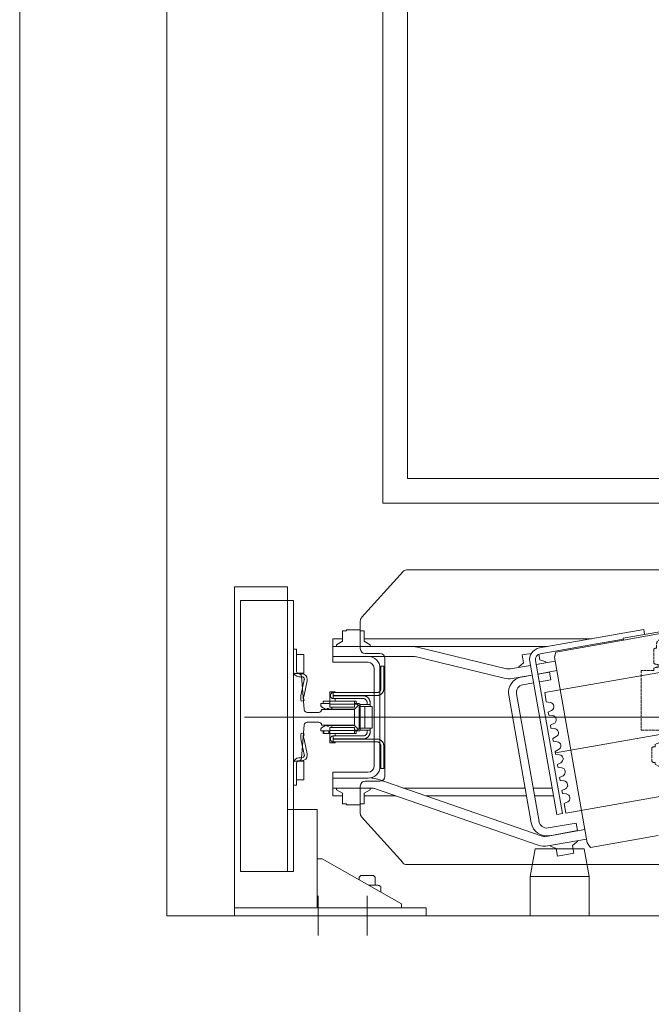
# Model space of a CAD drawing. Header units: millimetres. Extents: x 213386 to 459888, y 74252 to 208052.
# Tile 6 of 256: x 387727 to 388370, y 84917 to 85919. Entities that reach past the tile are written whole.
import ezdxf

# ---------------------------------------------------------------- set-up
doc = ezdxf.new("R2010")
doc.units = ezdxf.units.MM
doc.linetypes.add('ACAD_ISO02W100', pattern=[15, 12, -3])
for name, color, linetype, lineweight in [('DASH_25', 255, 'ACAD_ISO02W100', 0), ('NOVA', 255, 'Continuous', 0), ('NOVÁ TENKÁ', 255, 'Continuous', 0), ('TEXT_35', 255, 'Continuous', 0), ('ŽB', 255, 'Continuous', 0)]:
    doc.layers.add(name, color=color, linetype=linetype, lineweight=lineweight)

# ---------------------------------------------------------------- blocks, each defined once
blk = doc.blocks.new('MX20_Planview')
at = {"layer": 'DASH_25', "ltscale": 0.25}
for p, q in [((58.2, 667), (58.2, 679.8)), ((58.2, 679.8), (119.2, 679.8)), ((119.2, 679.8), (119.2, 626.8)), ((35.4, 664.1), (31.1, 664.1)), ((36.6, 667), (50.9, 667)), ((55.2, 662.7), (52.1, 662.7)), ((56.4, 667), (58.2, 667)), ((130.1, 660.7), (132, 661.7)), ((132, 661.7), (133.6, 665.7)), ((133.6, 665.7), (136, 665.7)), ((136, 667.7), (137.2, 668.9)), ((136, 665.7), (136, 667.7)), ((137.2, 668.9), (150.8, 668.9)), ((150.8, 668.9), (152, 667.7)), ((152, 667.7), (152, 665.7)), ((152, 665.7), (153.6, 665.7)), ((153.6, 665.7), (156, 661.7)), ((156, 661.7), (157.9, 660.7)), ((207.3, 664.7), (213.8, 664.8)), ((209.9, 640.9), (207.3, 664.7)), ((216.8, 637.3), (213.8, 664.8)), ((26.9, 659.9), (26.9, 646.7)), ((130.1, 648), (130.1, 660.7)), ((157.9, 660.7), (157.9, 648)), ((35.4, 642.5), (31.1, 642.5)), ((55.2, 643.9), (52.1, 643.9)), ((122, 646.9), (121.5, 646.4)), ((121.5, 646.4), (121.5, 641.4)), ((132, 646.9), (122, 646.9)), ((132, 646.9), (130.1, 648)), ((157.9, 648), (156, 646.9)), ((156, 646.9), (166, 646.9)), ((166, 646.9), (166.5, 646.4)), ((166.5, 646.4), (166.5, 641.4)), ((36.6, 639.5), (50.9, 639.5)), ((56.4, 639.5), (58.2, 639.5)), ((58.2, 626.8), (58.2, 639.5)), ((121.5, 641.4), (122, 640.9)), ((122, 640.9), (122.6, 640.9)), ((122.6, 630.9), (122.6, 640.9)), ((122.6, 640.9), (122.6, 640.9)), ((166.5, 641.4), (166, 640.9)), ((209.9, 640.9), (166, 640.9)), ((240, 600.6), (216.8, 637.3)), ((85, 626.8), (58.2, 626.8)), ((85, 626.8), (85, 608.9)), ((115.7, 626.8), (115.7, 611.8)), ((119.2, 626.8), (115.7, 626.8)), ((121.4, 630.9), (121.2, 622.6)), ((121.4, 630.9), (122.6, 630.9)), ((122.6, 630.9), (122.6, 630.9)), ((42, 608.9), (85, 608.9)), ((42, 608.9), (42, 601.2)), ((28, 548.9), (29.1, 581.3)), ((260, 548.9), (258.9, 581.3)), ((260, 548.9), (258.9, 581.3)), ((14.2, 543.5), (26.5, 543.5)), ((14.2, 493.5), (14.2, 543.5)), ((26.5, 548.9), (28, 548.9)), ((26.5, 543.5), (26.5, 548.9)), ((261.5, 548.9), (260, 548.9)), ((261.5, 548.9), (260, 548.9)), ((261.5, 543.5), (261.5, 548.9)), ((261.5, 543.5), (268, 543.5)), ((268, -543.5), (268, 543.5)), ((14.2, 493.5), (35.1, 492.9)), ((35.1, 476.7), (35.1, 492.9)), ((47.1, 476.2), (35.6, 476.2)), ((47.1, 473.2), (47.1, 476.2)), ((50, 473.2), (47.1, 473.2)), ((50, 473.2), (50, 471.2)), ((13.8, 423.4), (-37.7, 379.5)), ((-55.9, 233.6), (-55.9, 346)), ((-27.6, 164), (-52.2, 216.7)), ((-30.5, 163.5), (-30.5, 151.5)), ((-27.6, 164), (-30, 164)), ((-22.5, 161.5), (-22.5, 161.5)), ((-30, 151), (-22.5, 151)), ((-22.5, 153.5), (-22.5, 153.5)), ((-22.5, 151), (-22.5, 149)), ((-22.5, 149), (-21.8, 149)), ((-20.9, 99.7), (-20.9, 140.8)), ((-20.9, 101.7), (-20.9, 99.7)), ((-10.9, 89.7), (0, 89.7)), ((0, -89.7), (0, 89.7)), ((-10.9, -89.7), (0, -89.7)), ((-20.9, -101.7), (-20.9, -99.7)), ((-20.9, -99.7), (-20.9, -140.8)), ((-22.5, -149), (-21.8, -149)), ((-22.5, -151), (-22.5, -149)), ((-30.5, -163.5), (-30.5, -151.5)), ((-30, -151), (-22.5, -151)), ((-27.6, -164), (-52.2, -216.7)), ((-27.6, -164), (-30, -164)), ((-55.9, -233.6), (-55.9, -346)), ((13.8, -423.4), (-37.7, -379.5)), ((35, -492.9), (35, -476.7)), ((35.5, -476.2), (47, -476.2)), ((47, -473.2), (50, -473.2)), ((47, -473.2), (47, -476.2)), ((50, -473.2), (50, -471.2)), ((14.2, -493.5), (35, -492.9)), ((14.2, -543.5), (14.2, -493.5)), ((14.2, -543.5), (26.5, -543.5)), ((26.5, -543.5), (26.5, -548.9)), ((26.5, -548.9), (28, -548.9)), ((28, -548.9), (29.1, -581.3)), ((260, -548.9), (258.9, -581.3)), ((260, -548.9), (258.9, -581.3)), ((261.5, -548.9), (260, -548.9)), ((261.5, -548.9), (260, -548.9)), ((261.5, -543.5), (261.5, -548.9)), ((261.5, -543.5), (268, -543.5)), ((42, -608.9), (42, -601.2)), ((245.1, -599.6), (238.1, -601.9)), ((42, -608.9), (85, -608.9)), ((85, -613.1), (85, -608.9)), ((85, -626.8), (85, -608.9)), ((236, -627.9), (236, -604.8)), ((238, -601.9), (238, -601.9)), ((58.2, -626.8), (58.2, -639.5)), ((85, -626.8), (58.2, -626.8)), ((121.3, -626.8), (119.2, -626.8)), ((119.2, -679.8), (119.2, -626.8)), ((121.4, -630.9), (121.3, -626.8)), ((122.6, -630.9), (121.4, -630.9)), ((122.6, -630.9), (122.6, -640.9)), ((224, -625.9), (217.4, -636.3)), ((236, -627.9), (226, -627.9)), ((236, -627.9), (226, -627.9)), ((36.6, -639.5), (50.9, -639.5)), ((56.4, -639.5), (58.2, -639.5)), ((121.5, -641.4), (122, -640.9)), ((121.5, -646.4), (121.5, -641.4)), ((122.6, -640.9), (122, -640.9)), ((166.5, -641.4), (166, -640.9)), ((209, -640.9), (166, -640.9)), ((166.5, -646.4), (166.5, -641.4)), ((26.9, -646.7), (26.9, -659.9)), ((35.4, -642.5), (31.1, -642.5)), ((55.2, -643.9), (52.1, -643.9)), ((122, -646.9), (121.5, -646.4)), ((132, -646.9), (122, -646.9)), ((132, -646.9), (130.1, -648)), ((132, -646.9), (130.1, -648)), ((132, -646.9), (130.1, -648)), ((132, -646.9), (130.1, -648)), ((132, -646.9), (130.1, -648)), ((132, -646.9), (130.1, -648)), ((132, -646.9), (130.1, -648)), ((130.1, -648), (130.1, -660.7)), ((130.1, -648), (130.1, -660.7)), ((130.1, -648), (130.1, -660.7)), ((130.1, -648), (130.1, -660.7)), ((130.1, -648), (130.1, -660.7)), ((130.1, -648), (130.1, -660.7)), ((130.1, -648), (130.1, -660.7)), ((157.9, -648), (156, -646.9)), ((156, -646.9), (165.6, -646.9)), ((157.9, -648), (156, -646.9)), ((157.9, -648), (156, -646.9)), ((157.9, -648), (156, -646.9)), ((157.9, -648), (156, -646.9)), ((157.9, -660.7), (157.9, -648)), ((157.9, -660.7), (157.9, -648)), ((157.9, -660.7), (157.9, -648)), ((157.9, -660.7), (157.9, -648)), ((157.9, -660.7), (157.9, -648)), ((166, -646.9), (166.5, -646.4)), ((130.1, -660.7), (132, -661.7)), ((130.1, -660.7), (132, -661.7)), ((130.1, -660.7), (132, -661.7)), ((130.1, -660.7), (132, -661.7)), ((130.1, -660.7), (132, -661.7)), ((130.1, -660.7), (132, -661.7)), ((130.1, -660.7), (132, -661.7)), ((156, -661.7), (157.9, -660.7)), ((156, -661.7), (157.9, -660.7)), ((156, -661.7), (157.9, -660.7)), ((156, -661.7), (157.9, -660.7)), ((156, -661.7), (157.9, -660.7)), ((35.4, -664.1), (31.1, -664.1)), ((36.6, -667), (50.9, -667)), ((55.2, -662.7), (52.1, -662.7)), ((56.4, -667), (58.2, -667)), ((58.2, -667), (58.2, -679.8)), ((132, -661.7), (133.6, -665.7)), ((132, -661.7), (133.6, -665.7)), ((132, -661.7), (133.6, -665.7)), ((132, -661.7), (133.6, -665.7)), ((132, -661.7), (133.6, -665.7)), ((132, -661.7), (133.6, -665.7)), ((132, -661.7), (133.6, -665.7)), ((133.6, -665.7), (136, -665.7)), ((133.6, -665.7), (136, -665.7)), ((133.6, -665.7), (136, -665.7)), ((133.6, -665.7), (136, -665.7)), ((133.6, -665.7), (136, -665.7)), ((133.6, -665.7), (136, -665.7)), ((133.6, -665.7), (136, -665.7)), ((136, -665.7), (136, -667.7)), ((136, -665.7), (136, -667.7)), ((136, -665.7), (136, -667.7)), ((136, -665.7), (136, -667.7)), ((136, -665.7), (136, -667.7)), ((136, -665.7), (136, -667.7)), ((136, -667.7), (137.2, -668.9)), ((136, -667.7), (137.2, -668.9)), ((136, -667.7), (137.2, -668.9)), ((136, -667.7), (137.2, -668.9)), ((136, -667.7), (137.2, -668.9)), ((136, -667.7), (137.2, -668.9)), ((137.2, -668.9), (150.8, -668.9)), ((137.2, -668.9), (150.8, -668.9)), ((137.2, -668.9), (150.8, -668.9)), ((137.2, -668.9), (150.8, -668.9)), ((137.2, -668.9), (150.8, -668.9)), ((137.2, -668.9), (139.4, -668.9)), ((150.8, -668.9), (152, -667.7)), ((150.8, -668.9), (152, -667.7)), ((150.8, -668.9), (152, -667.7)), ((150.8, -668.9), (152, -667.7)), ((150.8, -668.9), (152, -667.7)), ((152, -665.7), (153.6, -665.7)), ((152, -667.7), (152, -665.7)), ((152, -667.7), (152, -665.7)), ((152, -667.7), (152, -665.7)), ((152, -667.7), (152, -665.7)), ((152, -667.7), (152, -665.7)), ((152, -665.7), (153.6, -665.7)), ((152, -665.7), (153.6, -665.7)), ((152, -665.7), (153.6, -665.7)), ((152, -665.7), (153.6, -665.7)), ((153.6, -665.7), (156, -661.7)), ((153.6, -665.7), (156, -661.7)), ((153.6, -665.7), (156, -661.7)), ((153.6, -665.7), (156, -661.7)), ((153.6, -665.7), (156, -661.7)), ((58.2, -679.8), (119.2, -679.8))]:
    blk.add_line(p, q, dxfattribs=at)
for centre, radius, start, end in [((31.1, 659.9), 4.2, 90, 180), ((40.6, 663.6), 5.25, 139.1176, 174.8153), ((46.9, 663.6), 5.25, 349.8415, 40.8824), ((60.3, 663.6), 5.25, 139.1176, 190.1585), ((31.1, 646.7), 4.2, 180, 270), ((40.6, 643), 5.25, 185.1847, 220.8824), ((46.9, 643), 5.25, 319.1176, 10.1585), ((60.3, 643), 5.25, 169.8415, 220.8824), ((107.2, 622.9), 14, 307.3916, 360), ((49.1, 580.6), 20, 117.1987, 178), ((39, 601.2), 3, 288.0343, 360), ((238.9, 580.6), 20, 2, 86.8412), ((-77.4, 530.1), 140.3, 310.542, 335.2076), ((35.6, 476.7), 0.5, 180, 270), ((-15.9, 346), 40, 122.8982, 180), ((-15.9, 233.6), 40, 180, 205), ((-30, 163.5), 0.5, 90, 180), ((-30, 151.5), 0.5, 180, 270), ((-60.9, 140.8), 40, 0, 11.8522), ((-10.9, 99.7), 10, 180, 270), ((-10.9, -99.7), 10, 90, 180), ((-60.9, -140.8), 40, 348.1478, 0), ((-30, -151.5), 0.5, 90, 180), ((-30, -163.5), 0.5, 180, 270), ((-15.9, -233.6), 40, 155, 180), ((-15.9, -346), 40, 180, 237.1018), ((-77.4, -530.1), 140.3, 24.7924, 49.458), ((35.5, -476.7), 0.5, 90, 180), ((49.1, -580.6), 20, 182, 242.8013), ((238.9, -580.6), 20, 288.0343, 358), ((238.9, -580.6), 20, 288.0343, 358), ((39, -601.2), 3, 360, 71.9657), ((239, -604.8), 3, 108.0343, 180), ((226, -625.9), 2, 179.4199, 270), ((40.6, -643), 5.25, 139.1176, 174.8153), ((46.9, -643), 5.25, 349.8415, 40.8824), ((60.3, -643), 5.25, 139.1176, 190.1585), ((209, -630.9), 10, 270, 327.6863), ((31.1, -646.7), 4.2, 90, 180), ((31.1, -659.9), 4.2, 180, 270), ((40.6, -663.6), 5.25, 185.1847, 220.8824), ((46.9, -663.6), 5.25, 319.1176, 10.1585), ((60.3, -663.6), 5.25, 169.8415, 220.8824)]:
    blk.add_arc(centre, radius, start, end, dxfattribs=at)
blk = doc.blocks.new('ev výtah')
at = {"layer": 'NOVÁ TENKÁ'}
for p, q in [((28490.4, 13192.4), (28490.4, 13192.4)), ((28490.4, 13123.4), (28490.4, 12928.4)), ((28490.4, 13123.4), (28498.4, 13123.4)), ((28498.4, 13123.4), (28498.4, 13039.4)), ((28498.4, 13123.4), (28825.4, 13123.4)), ((28498.4, 13123.4), (28498.4, 12983.4)), ((28825.4, 13117.4), (28825.4, 13123.4)), ((28811.4, 13117.4), (28535.4, 13117.4)), ((28535.4, 13117.4), (28535.4, 13063.4)), ((28692.4, 13113.4), (28692.4, 12069.4)), ((28811.4, 13063.4), (28811.4, 13117.4)), ((28825.4, 13117.4), (28825.4, 13069.4)), ((28692.4, 13035.8), (28692.4, 13098)), ((28811.4, 13069.4), (28535.4, 13069.4)), ((28811.4, 13063.4), (28535.4, 13063.4)), ((28598.4, 13039.4), (28598.4, 13069.4)), ((28825.4, 13069.4), (28598.4, 13069.4)), ((28761.4, 13069.4), (28613.4, 13069.4)), ((28623.2, 13060.4), (28623.2, 13063.4)), ((28761.7, 13060.4), (28761.7, 13063.4)), ((28623.2, 13060.4), (28645.7, 13060.4)), ((28645.7, 13060.4), (28628.7, 13060.4)), ((28628.7, 13060.4), (28628.7, 13053)), ((28628.7, 13053), (28638.2, 13053)), ((28638.2, 13053), (28647.7, 13053)), ((28647.7, 13053), (28647.7, 13059.4)), ((28648.2, 13057.9), (28648.2, 13054.9)), ((28651.2, 13057.9), (28651.2, 13054.9)), ((28654.4, 13052.5), (28668.9, 13055.6)), ((28655.3, 13049.6), (28669.8, 13052.7)), ((28676.2, 13055.6), (28675.5, 13052.7)), ((28708.7, 13055.6), (28709.4, 13052.7)), ((28729.6, 13049.6), (28715.1, 13052.7)), ((28730.5, 13052.5), (28716, 13055.6)), ((28733.7, 13057.9), (28733.7, 13054.9)), ((28736.7, 13057.9), (28736.7, 13054.9)), ((28737.2, 13053), (28737.2, 13059.4)), ((28746.7, 13053), (28737.2, 13053)), ((28761.7, 13060.4), (28739.2, 13060.4)), ((28739.2, 13060.4), (28756.2, 13060.4)), ((28756.2, 13053), (28746.7, 13053)), ((28756.2, 13060.4), (28756.2, 13053)), ((28510.8, 13038.4), (28470.1, 13038.4)), ((28498.4, 13039.4), (28548.4, 13039.4)), ((28548.4, 13034.4), (28502.4, 12953.4)), ((28548.4, 13039.4), (28598.4, 13039.4)), ((28548.4, 13034.4), (28548.4, 13039.2)), ((28620.4, 13023.4), (28612.4, 13023.4)), ((28612.4, 13023.4), (28612.4, 13013.4)), ((28620.4, 13023.4), (28636.4, 13023.4)), ((28620.4, 13023.4), (28620.4, 12984.1)), ((28630.4, 13023.4), (28630.4, 12987.4)), ((28636.4, 13023.4), (28636.4, 12987.4)), ((28764.4, 13023.4), (28748.4, 13023.4)), ((28748.4, 12987.4), (28748.4, 13023.4)), ((28754.4, 12987.4), (28754.4, 13023.4)), ((28754.4, 12987.4), (28754.4, 13023.4)), ((28764.4, 13023.4), (28772.4, 13023.4)), ((28764.4, 12805), (28764.4, 13023.4)), ((28764.4, 13023.4), (28764.4, 12941.8)), ((28772.4, 13013.4), (28772.4, 13023.4)), ((28615.1, 13013.4), (28604.4, 13013.4)), ((28604.4, 13009.3), (28604.4, 13013.4)), ((28615.1, 13013.4), (28618.7, 13019.7)), ((28618.7, 13019.7), (28620.4, 13019.7)), ((28766.2, 13019.7), (28764.4, 13019.7)), ((28769.8, 13013.4), (28766.2, 13019.7)), ((28780.4, 13013.4), (28769.8, 13013.4)), ((28780.4, 13009.3), (28780.4, 13013.4)), ((28604.4, 13009.3), (28603.4, 13009.3)), ((28603.4, 12995.5), (28603.4, 13009.3)), ((28780.4, 13009.3), (28781.4, 13009.3)), ((28781.4, 12995.5), (28781.4, 13009.3)), ((28529.7, 12996.4), (28526.9, 12996.4)), ((28531.3, 12994.8), (28529.7, 12996.4)), ((28531.3, 12988.4), (28531.3, 12994.8)), ((28591, 12994.1), (28544.1, 12951.9)), ((28594.4, 12995.4), (28622.4, 12995.4)), ((28604.4, 12995.5), (28603.4, 12995.5)), ((28604.4, 12991.4), (28604.4, 12995.5)), ((28762.4, 12995.4), (28790.5, 12995.4)), ((28780.4, 12995.5), (28781.4, 12995.5)), ((28780.4, 12995.5), (28780.4, 12991.4)), ((28840.8, 12951.9), (28793.9, 12994.1)), ((28510.8, 12988.4), (28470.1, 12988.4)), ((28498.4, 12983.4), (28498.4, 12928.4)), ((28521.4, 12980.4), (28521.4, 12986.9)), ((28531.3, 12982), (28531.3, 12988.4)), ((28604.4, 12991.4), (28615.1, 12991.4)), ((28612.4, 12959.3), (28612.4, 12991.4)), ((28615.1, 12991.4), (28618.7, 12985.2)), ((28618.7, 12985.2), (28620.4, 12985.2)), ((28627.4, 12990.4), (28627.4, 12975.4)), ((28754.4, 12987.4), (28754.4, 12941.8)), ((28757.4, 12975.4), (28757.4, 12990.4)), ((28766.2, 12985.2), (28764.4, 12985.2)), ((28769.8, 12991.4), (28766.2, 12985.2)), ((28780.4, 12991.4), (28769.8, 12991.4)), ((28772.4, 12759.7), (28772.4, 12991.4)), ((28514.4, 12974.6), (28520.1, 12974.6)), ((28521.4, 12980.4), (28529.7, 12980.4)), ((28521.4, 12978), (28521.4, 12980.4)), ((28529.7, 12980.4), (28531.3, 12982)), ((28619.9, 12980.8), (28562.2, 12814.3)), ((28629.3, 12977.5), (28571.6, 12811)), ((28642.4, 12981.4), (28692.4, 12981.4)), ((28642.4, 12975.4), (28692.4, 12975.4)), ((28692.4, 12981.4), (28742.4, 12981.4)), ((28692.4, 12975.4), (28742.4, 12975.4)), ((31110.4, 12972.4), (28910.4, 12972.4)), ((28910.4, 12972.4), (28910.4, 11297.4)), ((28752.4, 12970.4), (28632.4, 12970.4)), ((28542.4, 12948.2), (28542.4, 12234.6)), ((28620.4, 12951.9), (28620.4, 12827.5)), ((28842.4, 12234.6), (28842.4, 12948.2)), ((31085.4, 12947.4), (28935.4, 12947.4)), ((28935.4, 12947.4), (28935.4, 11297.4)), ((28754.2, 12939.4), (28732.1, 12848.8)), ((28763.9, 12937.1), (28741.8, 12846.4)), ((28490.4, 12928.4), (28498.4, 12928.4)), ((28612.4, 12928.8), (28612.4, 12826.1)), ((28714.9, 12844.1), (28584.9, 12821.2)), ((28745.3, 12822.1), (28741.7, 12842.3)), ((28716.3, 12836.3), (28586.3, 12813.3)), ((28735.4, 12820.3), (28731.9, 12840.6)), ((28743.2, 12833.9), (28743.9, 12834)), ((28743.9, 12834), (28748, 12829.2)), ((28593.5, 12795.3), (28749.1, 12822.8)), ((28727.5, 12818.9), (28725.5, 12829.8)), ((28735.3, 12820.3), (28733.4, 12831.2)), ((28734.8, 12823.3), (28734.9, 12823.4)), ((28755.9, 12830.6), (28748, 12829.2)), ((28755.9, 12830.6), (28757.5, 12821.1)), ((28594.6, 12789.4), (28750.2, 12816.9)), ((28612.4, 12818), (28612.4, 12798.7)), ((28620.4, 12819.4), (28620.4, 12800.1)), ((28730.6, 12801.2), (28728.5, 12813)), ((28736.4, 12814.4), (28738.5, 12802.6)), ((28739.9, 12795.2), (28736.5, 12814.4)), ((28736.6, 12813.4), (28736.7, 12813.4)), ((28749.7, 12797), (28746.3, 12816.2)), ((28750.9, 12812.4), (28748.8, 12806.5)), ((28750.9, 12812.4), (28756.7, 12813.4)), ((28757.1, 12812), (28766.8, 12756.8)), ((28763, 12813), (28781.8, 12706.7)), ((28561.1, 12801.8), (28558.9, 12795.8)), ((28561.1, 12801.8), (28561.8, 12801.9)), ((28561.4, 12804.3), (28568.3, 12765)), ((28571.2, 12806), (28578.2, 12766.7)), ((28577, 12774.1), (28571.9, 12802.7)), ((28579.8, 12804.1), (28584.8, 12775.5)), ((28694.2, 12799.6), (28694.7, 12803.5)), ((28697.6, 12804), (28694.7, 12803.5)), ((28697.6, 12804), (28699.4, 12800.5)), ((28707.5, 12801.9), (28708, 12805.9)), ((28717.5, 12807.5), (28708, 12805.9)), ((28790, 12396.9), (28717.5, 12807.5)), ((28730.6, 12801.2), (28738.5, 12802.6)), ((28748.1, 12806.3), (28748.8, 12806.5)), ((28558.9, 12795.8), (28551, 12794.4)), ((28554, 12777.7), (28551, 12794.4)), ((28564.5, 12764.3), (28753.6, 12797.7)), ((28593.5, 12795.3), (28594.6, 12789.4)), ((28627.7, 12787.9), (28628.2, 12791.8)), ((28631.1, 12792.3), (28628.2, 12791.8)), ((28631.1, 12792.3), (28632.9, 12788.8)), ((28641, 12790.2), (28641.5, 12794.1)), ((28644.4, 12794.6), (28641.5, 12794.1)), ((28644.4, 12794.6), (28646.2, 12791.1)), ((28654.3, 12792.5), (28654.8, 12796.5)), ((28657.7, 12797), (28654.8, 12796.5)), ((28657.7, 12797), (28659.5, 12793.5)), ((28667.6, 12794.9), (28668.1, 12798.8)), ((28671, 12799.3), (28668.1, 12798.8)), ((28671, 12799.3), (28672.8, 12795.8)), ((28680.9, 12797.2), (28681.4, 12801.2)), ((28684.3, 12801.7), (28681.4, 12801.2)), ((28684.3, 12801.7), (28686.1, 12798.2)), ((28753.6, 12797.7), (28758.9, 12796.1)), ((28758.9, 12796.1), (28771.1, 12727.1)), ((28575, 12784.9), (28575.1, 12784.9)), ((28604.5, 12787.6), (28594.9, 12785.9)), ((28667.3, 12375.3), (28594.9, 12785.9)), ((28604.5, 12787.6), (28606.3, 12784.1)), ((28614.4, 12785.5), (28614.9, 12789.5)), ((28617.8, 12790), (28614.9, 12789.5)), ((28617.8, 12790), (28619.6, 12786.4)), ((28561.9, 12779.1), (28554, 12777.7)), ((28561.9, 12779.1), (28565.9, 12774.2)), ((28565.9, 12774.2), (28566.7, 12774.3)), ((28584.8, 12775.5), (28577, 12774.1)), ((28560, 12761), (28564.5, 12764.3)), ((28572.1, 12692), (28560, 12761)), ((28766.8, 12756.8), (28772.1, 12727.3)), ((28773, 12727.5), (28771.1, 12727.1)), ((28771.1, 12727.1), (28812.7, 12490.8)), ((28773, 12727.5), (28814.7, 12491.1)), ((28781.8, 12706.7), (28776.9, 12705.8))]:
    blk.add_line(p, q, dxfattribs=at)
at = {"layer": 'NOVÁ TENKÁ', "ltscale": 3}
for p, q in [((28736.9, 13063.4), (28647.9, 13063.4)), ((28647.9, 13063.4), (28647.9, 13058.2)), ((28736.9, 13058.2), (28736.9, 13063.4)), ((28650.7, 13055.2), (28684.7, 13052.6)), ((28700.2, 13052.6), (28734.2, 13055.2)), ((28687.4, 13049.6), (28687.4, 13037.8)), ((28697.4, 13037.8), (28697.4, 13049.6)), ((28684.5, 13034.8), (28684.5, 13034.8)), ((28684.5, 13034.8), (28684.5, 13001.4)), ((28700.4, 13001.4), (28700.4, 13034.8)), ((28700.4, 13034.8), (28700.4, 13034.8)), ((28684.5, 13001.4), (28700.4, 13001.4))]:
    blk.add_line(p, q, dxfattribs=at)
at = {"layer": 'NOVÁ TENKÁ', "ltscale": 0.33}
for p, q in [((28692.4, 13001.4), (28692.4, 12181.4)), ((28728.7, 12386.1), (28656.2, 12796.7))]:
    blk.add_line(p, q, dxfattribs=at)
at = {"layer": 'NOVÁ TENKÁ', "ltscale": 0.25}
for p, q in [((28558.4, 12817.4), (28530.4, 12822.4)), ((28558.4, 12817.4), (28558.4, 12767.4)), ((28558.4, 12767.4), (28530.4, 12762.4))]:
    blk.add_line(p, q, dxfattribs=at)
at = {"layer": 'NOVÁ TENKÁ'}
for points in [[(28498.4, 13049.4), (28498.4, 12953.4), (28502.4, 12953.4)], [(28675.9, 13033.4), (28678.5, 13033.4)], [(28675.9, 13026.5), (28675.9, 13033.4)], [(28675.9, 13032.4), (28678.5, 13032.4)], [(28678.5, 13035.5), (28680.8, 13035.5)], [(28678.5, 13035.5), (28678.5, 13033.4)], [(28678.5, 13033.4), (28678.5, 13026.5)], [(28681.7, 13034.9), (28681.5, 13035.1), (28681.4, 13035.3), (28681.1, 13035.4), (28680.8, 13035.5)], [(28681.7, 13034.9), (28684, 13030.7)], [(28700.8, 13030.7), (28703.2, 13034.9)], [(28704, 13035.5), (28703.8, 13035.4), (28703.5, 13035.3), (28703.3, 13035.1), (28703.2, 13034.9)], [(28704, 13035.5), (28706.4, 13035.5)], [(28706.4, 13035.5), (28706.4, 13033.4)], [(28706.4, 13033.4), (28709, 13033.4)], [(28706.4, 13026.5), (28706.4, 13033.4)], [(28709, 13033.4), (28709, 13026.5)], [(28681.9, 13026.5), (28666.5, 13026.5)], [(28666.5, 13026.5), (28666.5, 13020.9)], [(28670.3, 13025.9), (28670.1, 13025.9), (28669.7, 13025.8), (28669.5, 13025.8), (28669.2, 13025.7), (28668.9, 13025.6), (28668.7, 13025.4), (28668.4, 13025.2), (28668.2, 13025), (28668, 13024.9), (28667.9, 13024.6), (28667.7, 13024.3), (28667.6, 13024.1), (28667.4, 13023.8), (28667.4, 13023.5), (28667.3, 13023.2), (28667.3, 13022.9)], [(28670.3, 13022.9), (28667.3, 13022.9)], [(28667.3, 13022.9), (28667.3, 12978.5)], [(28673.4, 13022.9), (28673.4, 13023.2), (28673.3, 13023.5), (28673.3, 13023.8), (28673.2, 13024.1), (28673.1, 13024.3), (28672.9, 13024.6), (28672.7, 13024.9), (28672.5, 13025), (28672.3, 13025.2), (28672.1, 13025.4), (28671.8, 13025.6), (28671.6, 13025.7), (28671.3, 13025.8), (28671, 13025.8), (28670.7, 13025.9), (28670.3, 13025.9)], [(28670.3, 13022.9), (28670.3, 12978.5)], [(28670.4, 13022.9), (28670.3, 13022.9)], [(28670.3, 13022.9), (28670.3, 13022.9)], [(28670.4, 13022.9), (28673.4, 13022.9)], [(28670.4, 12992.4), (28670.4, 13022.9)], [(28673.4, 12992.4), (28673.4, 13022.9)], [(28675.9, 13027.5), (28678.5, 13027.5)], [(28675.9, 13001.4), (28675.9, 13026.5)], [(28679, 13001.4), (28679, 13026.5)], [(28681.9, 13026.5), (28681.9, 13001.4)], [(28684.2, 13024.4), (28681.9, 13024.4)], [(28683.4, 13028.4), (28683.5, 13028.8), (28683.7, 13029)], [(28683.7, 13027.8), (28683.5, 13028.1), (28683.4, 13028.4)], [(28683.7, 13029), (28683.9, 13029.2), (28684.1, 13029.4), (28684.2, 13029.6), (28684.2, 13029.9)], [(28684.2, 13027), (28684.2, 13027.3), (28684.1, 13027.4), (28683.9, 13027.7), (28683.7, 13027.8)], [(28684.2, 13030.2), (28684.2, 13030.4), (28684, 13030.7)], [(28684.2, 13030.2), (28684.2, 13029.9)], [(28684.2, 13027), (28684.2, 13001.4)], [(28700.8, 13030.7), (28700.7, 13030.4), (28700.7, 13030.2)], [(28700.7, 13029.9), (28700.7, 13030.2)], [(28700.7, 13029.9), (28700.7, 13029.6), (28700.8, 13029.4), (28701, 13029.2), (28701.1, 13029)], [(28701.1, 13027.8), (28701, 13027.7), (28700.8, 13027.4), (28700.7, 13027.3), (28700.7, 13027)], [(28700.7, 13001.4), (28700.7, 13027)], [(28702.9, 13024.4), (28700.7, 13024.4)], [(28701.4, 13028.4), (28701.3, 13028.8), (28701.1, 13029)], [(28701.1, 13027.8), (28701.3, 13028.1), (28701.4, 13028.4)], [(28702.9, 13026.5), (28718.4, 13026.5)], [(28702.9, 13001.4), (28702.9, 13026.5)], [(28705.8, 13026.5), (28705.8, 13001.4)], [(28709, 13026.5), (28709, 13001.4)], [(28714.4, 13025.9), (28714.2, 13025.9), (28713.8, 13025.8), (28713.6, 13025.8), (28713.3, 13025.7), (28713, 13025.6), (28712.8, 13025.4), (28712.5, 13025.2), (28712.3, 13025), (28712.2, 13024.9), (28712, 13024.6), (28711.8, 13024.3), (28711.7, 13024.1), (28711.5, 13023.8), (28711.5, 13023.5), (28711.4, 13023.2), (28711.4, 13022.9)], [(28711.4, 13022.9), (28711.4, 12992.4)], [(28714.4, 13022.9), (28711.4, 13022.9)], [(28717.5, 13022.9), (28717.5, 13023.2), (28717.4, 13023.5), (28717.4, 13023.8), (28717.3, 13024.1), (28717.2, 13024.3), (28717, 13024.6), (28716.8, 13024.9), (28716.7, 13025), (28716.4, 13025.2), (28716.2, 13025.4), (28715.9, 13025.6), (28715.7, 13025.7), (28715.4, 13025.8), (28715.1, 13025.8), (28714.8, 13025.9), (28714.4, 13025.9)], [(28714.4, 13022.9), (28714.4, 12992.4)], [(28714.5, 13022.9), (28714.4, 13022.9)], [(28714.4, 13022.9), (28714.4, 13022.9)], [(28714.5, 12978.5), (28714.5, 13022.9)], [(28714.5, 13022.9), (28717.5, 13022.9)], [(28717.5, 12978.5), (28717.5, 13022.9)], [(28718.4, 13020.9), (28718.4, 13026.5)], [(28666.5, 13020.9), (28667.3, 13020.9)], [(28670.3, 13020.9), (28670.4, 13020.9)], [(28673.4, 13020.9), (28675.9, 13020.9)], [(28709, 13020.9), (28711.4, 13020.9)], [(28714.4, 13020.9), (28714.5, 13020.9)], [(28717.5, 13020.9), (28718.4, 13020.9)], [(28670.4, 12992.4), (28670.4, 12992.1), (28670.4, 12991.7), (28670.5, 12991.4), (28670.6, 12991), (28670.6, 12990.6), (28670.8, 12990.4), (28670.9, 12990), (28671, 12989.7), (28671.1, 12989.4), (28671.3, 12989.1), (28671.4, 12988.8), (28671.7, 12988.5), (28671.8, 12988.3), (28672, 12988), (28672.3, 12987.7), (28672.5, 12987.5), (28672.7, 12987.3), (28673, 12987), (28673.3, 12986.9), (28673.5, 12986.6), (28673.8, 12986.4), (28674.1, 12986.2), (28674.4, 12986.1), (28674.7, 12986), (28675, 12985.9), (28675.4, 12985.7), (28675.7, 12985.6), (28676, 12985.6), (28676.3, 12985.5), (28676.7, 12985.4), (28677, 12985.4), (28677.4, 12985.4)], [(28673.4, 12992.4), (28673.4, 12992.1), (28673.5, 12991.6), (28673.6, 12991.3), (28673.8, 12990.9), (28673.9, 12990.6), (28674.1, 12990.2), (28674.3, 12989.9), (28674.6, 12989.6), (28674.8, 12989.3), (28675.2, 12989.1), (28675.5, 12988.9), (28675.9, 12988.7), (28676.3, 12988.6), (28676.6, 12988.5), (28677, 12988.4), (28677.4, 12988.4)], [(28681.9, 13001.4), (28675.9, 13001.4)], [(28675.9, 12999.5), (28675.9, 13001.4)], [(28675.9, 12999.5), (28678.5, 12999.5)], [(28678.5, 13001.4), (28678.5, 12999.5)], [(28678.5, 12997.4), (28678.5, 12999.5)], [(28678.5, 12999.5), (28681.5, 12995.4)], [(28678.5, 12997.4), (28678.5, 12997), (28678.5, 12996.6), (28678.8, 12996.3), (28679, 12996), (28679.3, 12995.8), (28679.7, 12995.6), (28680, 12995.5), (28680.4, 12995.4)], [(28679.2, 12998.4), (28679.2, 13001.4)], [(28679.4, 12995.7), (28679.4, 12993)], [(28679.4, 12985.4), (28679.4, 12992.9)], [(28680, 12997.3), (28684.2, 13001.4)], [(28680.4, 12995.4), (28681.5, 12995.4)], [(28680.7, 12996.5), (28704.2, 12996.5)], [(28681.5, 12983.4), (28681.5, 12995.4)], [(28681.5, 12995.4), (28703.4, 12995.4)], [(28684.2, 13001.4), (28700.7, 13001.4)], [(28700.7, 13001.4), (28704.8, 12997.3)], [(28709, 13001.4), (28702.9, 13001.4)], [(28703.4, 12995.4), (28706.4, 12999.5)], [(28703.4, 12995.4), (28703.4, 12983.4)], [(28703.4, 12995.4), (28704.4, 12995.4)], [(28704.4, 12995.4), (28704.8, 12995.5), (28705.2, 12995.6), (28705.5, 12995.8), (28705.9, 12996), (28706.1, 12996.3), (28706.2, 12996.6), (28706.4, 12997), (28706.4, 12997.4)], [(28705.4, 12993), (28705.4, 12995.7)], [(28705.4, 12985.4), (28705.4, 12992.9)], [(28705.7, 13001.4), (28705.7, 12998.4)], [(28706.4, 12999.5), (28706.4, 13001.4)], [(28706.4, 12997.4), (28706.4, 12999.5)], [(28706.4, 12999.5), (28709, 12999.5)], [(28707.4, 12985.4), (28707.8, 12985.4), (28708.2, 12985.4), (28708.5, 12985.5), (28708.8, 12985.6), (28709.2, 12985.6), (28709.5, 12985.7), (28709.9, 12985.9), (28710.1, 12986), (28710.5, 12986.1), (28710.7, 12986.2), (28711.1, 12986.4), (28711.4, 12986.6), (28711.6, 12986.9), (28711.9, 12987), (28712.2, 12987.3), (28712.4, 12987.5), (28712.6, 12987.7), (28712.9, 12988), (28713, 12988.3), (28713.2, 12988.5), (28713.4, 12988.8), (28713.6, 12989.1), (28713.7, 12989.4), (28713.9, 12989.7), (28714, 12990), (28714.1, 12990.4), (28714.2, 12990.6), (28714.3, 12991), (28714.4, 12991.4), (28714.4, 12991.7), (28714.4, 12992.1), (28714.4, 12992.4)], [(28707.4, 12988.4), (28707.8, 12988.4), (28708.3, 12988.5), (28708.6, 12988.6), (28709, 12988.7), (28709.3, 12988.9), (28709.7, 12989.1), (28709.9, 12989.3), (28710.3, 12989.6), (28710.5, 12989.9), (28710.7, 12990.2), (28710.9, 12990.6), (28711.1, 12990.9), (28711.3, 12991.3), (28711.4, 12991.6), (28711.4, 12992.1), (28711.4, 12992.4)], [(28709, 13001.4), (28709, 12999.5)], [(28678.5, 12988.4), (28677.4, 12988.4)], [(28678.5, 12985.4), (28677.4, 12985.4)], [(28678.5, 12988.4), (28679.4, 12988.4)], [(28679.4, 12985.4), (28678.5, 12985.4)], [(28681.5, 12985.4), (28679.4, 12985.4)], [(28681.5, 12990.9), (28703.4, 12990.9)], [(28703.4, 12983.4), (28681.5, 12983.4)], [(28705.4, 12985.4), (28703.4, 12985.4)], [(28705.4, 12988.4), (28706.4, 12988.4)], [(28706.4, 12985.4), (28705.4, 12985.4)], [(28707.4, 12988.4), (28706.4, 12988.4)], [(28707.4, 12985.4), (28706.4, 12985.4)], [(28663.3, 12974.4), (28640.4, 12974.4)], [(28640.4, 12971.4), (28640.4, 12974.4)], [(28663.3, 12971.4), (28663.7, 12971.4), (28664.1, 12971.5), (28664.4, 12971.5), (28664.7, 12971.6), (28665, 12971.7), (28665.4, 12971.8), (28665.8, 12971.9), (28666, 12971.9), (28666.4, 12972.1), (28666.6, 12972.3), (28667, 12972.5), (28667.3, 12972.7), (28667.5, 12972.8), (28667.8, 12973), (28668, 12973.3), (28668.3, 12973.4), (28668.5, 12973.7), (28668.8, 12974), (28668.9, 12974.2), (28669.1, 12974.5), (28669.3, 12974.8), (28669.5, 12975.1), (28669.6, 12975.4), (28669.8, 12975.7), (28669.9, 12976), (28670, 12976.4), (28670.1, 12976.7), (28670.2, 12977.1), (28670.3, 12977.3), (28670.3, 12977.7), (28670.3, 12978), (28670.3, 12978.5)], [(28663.3, 12974.4), (28663.7, 12974.4), (28664.2, 12974.5), (28664.5, 12974.6), (28664.9, 12974.8), (28665.2, 12974.9), (28665.6, 12975.1), (28665.8, 12975.4), (28666.2, 12975.6), (28666.4, 12975.9), (28666.6, 12976.2), (28666.8, 12976.5), (28667, 12976.9), (28667.2, 12977.2), (28667.3, 12977.6), (28667.3, 12978), (28667.3, 12978.5)], [(28714.5, 12978.5), (28714.5, 12978), (28714.5, 12977.7), (28714.6, 12977.3), (28714.7, 12977.1), (28714.7, 12976.7), (28714.9, 12976.4), (28715, 12976), (28715.1, 12975.7), (28715.2, 12975.4), (28715.4, 12975.1), (28715.5, 12974.8), (28715.8, 12974.5), (28715.9, 12974.2), (28716.1, 12974), (28716.4, 12973.7), (28716.6, 12973.4), (28716.8, 12973.3), (28717.1, 12973), (28717.4, 12972.8), (28717.6, 12972.7), (28717.9, 12972.5), (28718.2, 12972.3), (28718.5, 12972.1), (28718.8, 12971.9), (28719.1, 12971.9), (28719.5, 12971.8), (28719.8, 12971.7), (28720.1, 12971.6), (28720.4, 12971.5), (28720.8, 12971.5), (28721.2, 12971.4), (28721.5, 12971.4)], [(28717.5, 12978.5), (28717.5, 12978), (28717.6, 12977.6), (28717.7, 12977.2), (28717.9, 12976.9), (28718, 12976.5), (28718.2, 12976.2), (28718.4, 12975.9), (28718.7, 12975.6), (28719, 12975.4), (28719.3, 12975.1), (28719.7, 12974.9), (28720, 12974.8), (28720.4, 12974.6), (28720.7, 12974.5), (28721.2, 12974.4), (28721.5, 12974.4)], [(28744.4, 12974.4), (28721.5, 12974.4)], [(28744.4, 12971.4), (28744.4, 12974.4)], [(28663.3, 12971.4), (28640.4, 12971.4)], [(28744.4, 12971.4), (28721.5, 12971.4)]]:
    blk.add_lwpolyline(points, dxfattribs=at)
at = {"layer": 'NOVÁ TENKÁ', "ltscale": 0.25}
blk.add_lwpolyline([(28530.4, 12762.4), (28530.4, 12822.4), (28490.4, 12822.4), (28490.4, 12762.4), (28530.4, 12762.4)], dxfattribs=at)
at = {"layer": 'NOVÁ TENKÁ'}
for centre, radius, start, end in [((28645.7, 13057.9), 5.5, 0, 90), ((28739.2, 13057.9), 5.5, 90, 180), ((28645.7, 13057.9), 2.5, 0, 90), ((28653.7, 13054.9), 5.5, 180, 270), ((28653.7, 13054.9), 2.5, 180, 270), ((28653.7, 13054.9), 2.5, 270, 286.9465), ((28672.7, 13043.1), 13, 74.3815, 106.9465), ((28672.7, 13043.1), 10, 73.5749, 106.9465), ((28712.2, 13043.1), 13, 73.0535, 105.6185), ((28712.2, 13043.1), 10, 73.0535, 106.4251), ((28731.2, 13054.9), 2.5, 253.0535, 270), ((28731.2, 13054.9), 5.5, 270, 0), ((28731.2, 13054.9), 2.5, 270, 0), ((28739.2, 13057.9), 2.5, 90, 180), ((28653.7, 13054.9), 5.5, 270, 286.9465), ((28731.2, 13054.9), 5.5, 253.0535, 270), ((28594.4, 12990.4), 5, 90, 131.9872), ((28622.4, 12990.4), 5, 0, 90), ((28762.4, 12990.4), 5, 90, 180), ((28790.5, 12990.4), 5, 48.0128, 90), ((28610.4, 12984.1), 10, 340.8872, 0), ((28610.4, 12984.1), 20, 340.8872, 0), ((28642.4, 12987.4), 12, 180, 270), ((28642.4, 12987.4), 6, 180, 270), ((28742.4, 12987.4), 12, 270, 0), ((28742.4, 12987.4), 6, 270, 0), ((28516.1, 12978), 5.29, 319.1176, 0), ((28632.4, 12975.4), 5, 180, 270), ((28752.4, 12975.4), 5, 270, 0), ((28547.4, 12948.2), 5, 131.9872, 180), ((28837.4, 12948.2), 5, 0, 48.0128), ((28744.4, 12941.8), 10, 346.3333, 0), ((28744.4, 12941.8), 20, 346.3333, 0), ((28717.7, 12828.4), 16, 10, 100), ((28751.6, 12844.1), 20, 166.3333, 190), ((28751.6, 12844.1), 10, 166.3333, 190), ((28717.7, 12828.4), 8, 10, 100), ((28751.2, 12810.9), 12, 10, 100), ((28581.1, 12807.8), 20, 160.8872, 190), ((28587.7, 12805.5), 16, 100, 190), ((28587.7, 12805.5), 8, 100, 190), ((28751.2, 12810.9), 6, 10, 100), ((28581.1, 12807.8), 10, 160.8872, 190), ((28703.2, 12802.5), 4.3, 207.5, 352.5), ((28650, 12793.1), 4.3, 207.5, 352.5), ((28663.3, 12795.4), 4.3, 207.5, 352.5), ((28676.6, 12797.8), 4.3, 207.5, 352.5), ((28689.9, 12800.1), 4.3, 207.5, 352.5), ((28610.1, 12786.1), 4.3, 207.5, 352.5), ((28623.4, 12788.4), 4.3, 207.5, 352.5), ((28636.7, 12790.8), 4.3, 207.5, 352.5)]:
    blk.add_arc(centre, radius, start, end, dxfattribs=at)
at = {"layer": 'NOVÁ TENKÁ', "ltscale": 3}
for centre, start, end in [((28650.9, 13058.2), 180, 265.6568), ((28684.4, 13049.6), 0, 85.6568), ((28700.4, 13049.6), 94.3432, 180), ((28733.9, 13058.2), 274.3432, 0), ((28684.4, 13037.8), 271.146, 0), ((28700.4, 13037.8), 180, 268.854)]:
    blk.add_arc(centre, 3, start, end, dxfattribs=at)
at = {"layer": 'NOVÁ TENKÁ', "rotation": 180}
blk.add_blockref('MX20_Planview', (28798.4, 12029.4), dxfattribs=at)

msp = doc.modelspace()

# ---------------------------------------------------------------- linework, layer by layer
at = {"layer": 'NOVA'}
msp.add_line((389976.638, 85007.155), (387876.638, 85007.155), dxfattribs=at)
at = {"layer": 'ŽB'}
for p, q in [((387726.638, 87857.154), (387726.638, 84232.157)), ((387876.638, 87857.154), (387876.638, 85007.155)), ((389976.638, 85007.155), (387876.638, 85007.155))]:
    msp.add_line(p, q, dxfattribs=at)

# ---------------------------------------------------------------- block references
at = {"layer": 'TEXT_35', "rotation": 90}
msp.add_blockref('ev výtah', (401069.045, 56516.715), dxfattribs=at)

doc.saveas('drawing.dxf')
